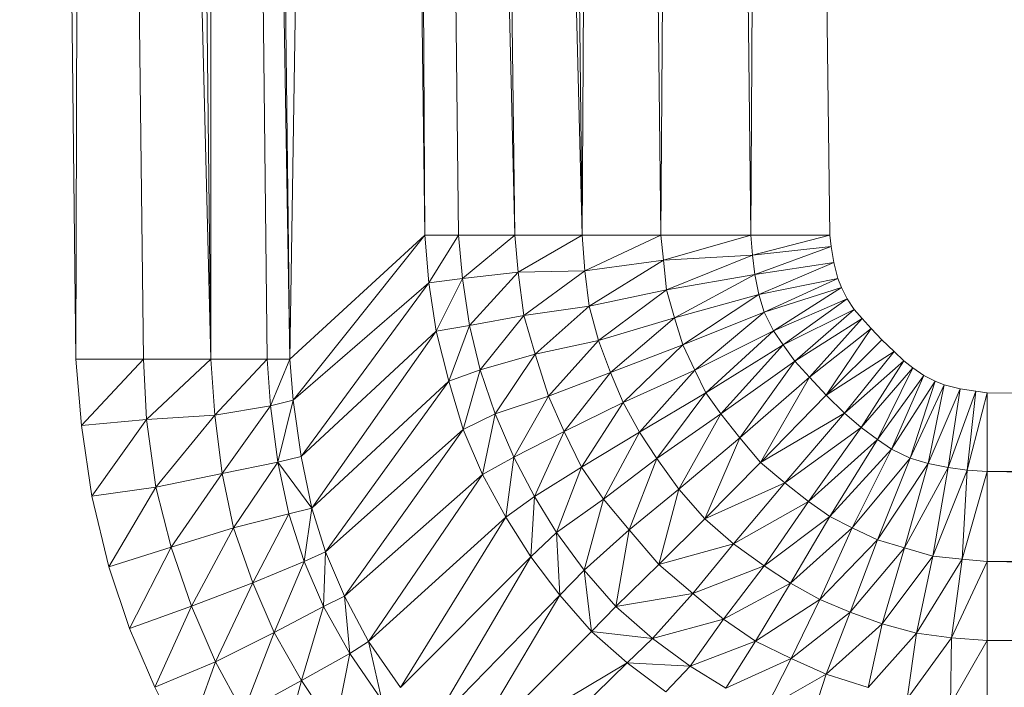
# Model space of a CAD drawing. Header units: metres. Extents: x 391.1 to 427.5, y 12.7 to 29.9.
# Tile 139 of 212: x 408.1967 to 408.2557, y 23.4366 to 23.4766. Entities that reach past the tile are written whole.
import ezdxf

# ---------------------------------------------------------------- set-up
doc = ezdxf.new("R2010")
doc.units = ezdxf.units.M
doc.layers.add('02_MOBILIARIO', color=7, linetype='Continuous', lineweight=18)

# ---------------------------------------------------------------- blocks, each defined once
blk = doc.blocks.new('Family - Plats de dutxa PS-1-153501-01_CLI_AIRE_PS1')
at = {"layer": '02_MOBILIARIO', "color": 253, "true_color": 0xaaaaaa}
for p, q in [((0.064997, 0.4), (0.068368, 0.105562)), ((0.068368, 0.105562), (0.064997, 0.4)), ((0.069042, 0.4), (0.068368, 0.105562)), ((0.068368, 0.105562), (0.069042, 0.4)), ((0.069042, 0.4), (0.072413, 0.105562)), ((0.076458, 0.105562), (0.069042, 0.4)), ((0.072413, 0.105562), (0.069042, 0.4)), ((0.069042, 0.4), (0.076458, 0.105562)), ((0.073087, 0.4), (0.076458, 0.105562)), ((0.076458, 0.105562), (0.073087, 0.4)), ((0.076458, 0.4), (0.079828, 0.105562)), ((0.076458, 0.4), (0.076458, 0.105562)), ((0.076458, 0.105562), (0.076458, 0.4)), ((0.081177, 0.105562), (0.076458, 0.4)), ((0.079828, 0.105562), (0.076458, 0.4)), ((0.076458, 0.4), (0.081177, 0.105562)), ((0.077806, 0.4), (0.081177, 0.105562)), ((0.081177, 0.105562), (0.077806, 0.4)), ((0.085896, 0.4), (0.081177, 0.105562)), ((0.081177, 0.105562), (0.085896, 0.4)), ((0.085896, 0.4), (0.089267, 0.112978)), ((0.089267, 0.112978), (0.085896, 0.4)), ((0.087918, 0.4), (0.091289, 0.112978)), ((0.087918, 0.4), (0.089267, 0.112978)), ((0.089267, 0.112978), (0.087918, 0.4)), ((0.09466, 0.112978), (0.087918, 0.4)), ((0.091289, 0.112978), (0.087918, 0.4)), ((0.087918, 0.4), (0.09466, 0.112978)), ((0.091289, 0.4), (0.09466, 0.112978)), ((0.098705, 0.112978), (0.091289, 0.4)), ((0.09466, 0.112978), (0.091289, 0.4)), ((0.091289, 0.4), (0.098705, 0.112978)), ((0.095334, 0.4), (0.098705, 0.112978)), ((0.098705, 0.112978), (0.095334, 0.4)), ((0.100053, 0.4), (0.098705, 0.112978)), ((0.098705, 0.112978), (0.100053, 0.4)), ((0.100053, 0.4), (0.103424, 0.112978)), ((0.103424, 0.112978), (0.100053, 0.4)), ((0.105446, 0.4), (0.103424, 0.112978)), ((0.103424, 0.112978), (0.105446, 0.4)), ((0.105446, 0.4), (0.108817, 0.112978)), ((0.108817, 0.112978), (0.105446, 0.4)), ((0.110165, 0.4), (0.108817, 0.112978)), ((0.108817, 0.112978), (0.110165, 0.4)), ((0.110165, 0.4), (0.113536, 0.112978)), ((0.110165, 0.4), (0.113536, 0.112978)), ((0.081177, 0.105562), (0.089267, 0.112978)), ((0.089267, 0.112978), (0.081177, 0.105562)), ((0.089267, 0.112978), (0.081379, 0.10309)), ((0.081379, 0.10309), (0.089267, 0.112978)), ((0.089267, 0.112978), (0.089504, 0.110131)), ((0.091289, 0.112978), (0.089267, 0.112978)), ((0.089504, 0.110131), (0.089267, 0.112978)), ((0.089267, 0.112978), (0.091289, 0.112978)), ((0.091289, 0.112978), (0.089504, 0.110131)), ((0.089504, 0.110131), (0.091289, 0.112978)), ((0.091289, 0.112978), (0.09466, 0.112978)), ((0.091289, 0.112978), (0.09153, 0.110394)), ((0.09153, 0.110394), (0.091289, 0.112978)), ((0.091289, 0.112978), (0.09466, 0.112978)), ((0.09466, 0.112978), (0.09153, 0.110394)), ((0.09153, 0.110394), (0.09466, 0.112978)), ((0.09466, 0.112978), (0.098705, 0.112978)), ((0.09466, 0.112978), (0.09487, 0.11077)), ((0.09487, 0.11077), (0.09466, 0.112978)), ((0.09466, 0.112978), (0.098705, 0.112978)), ((0.098705, 0.112978), (0.09487, 0.11077)), ((0.09487, 0.11077), (0.098705, 0.112978)), ((0.103424, 0.112978), (0.098705, 0.112978)), ((0.098863, 0.110841), (0.098705, 0.112978)), ((0.098705, 0.112978), (0.103424, 0.112978)), ((0.098705, 0.112978), (0.098863, 0.110841)), ((0.103424, 0.112978), (0.098863, 0.110841)), ((0.098863, 0.110841), (0.103424, 0.112978)), ((0.108817, 0.112978), (0.103424, 0.112978)), ((0.103424, 0.112978), (0.103566, 0.11148)), ((0.103566, 0.11148), (0.103424, 0.112978)), ((0.103424, 0.112978), (0.108817, 0.112978)), ((0.108817, 0.112978), (0.103566, 0.11148)), ((0.103566, 0.11148), (0.108817, 0.112978)), ((0.113536, 0.112978), (0.108817, 0.112978)), ((0.108817, 0.112978), (0.108901, 0.11178)), ((0.108901, 0.11178), (0.108817, 0.112978)), ((0.108817, 0.112978), (0.113536, 0.112978)), ((0.113536, 0.112978), (0.108901, 0.11178)), ((0.108901, 0.11178), (0.113536, 0.112978)), ((0.113536, 0.112978), (0.113627, 0.112301)), ((0.113536, 0.112978), (0.113627, 0.112301)), ((0.108901, 0.11178), (0.113627, 0.112301)), ((0.113627, 0.112301), (0.108901, 0.11178)), ((0.113627, 0.112301), (0.109053, 0.11063)), ((0.109053, 0.11063), (0.113627, 0.112301)), ((0.113627, 0.112301), (0.113779, 0.111346)), ((0.113627, 0.112301), (0.113779, 0.111346)), ((0.108901, 0.11178), (0.103566, 0.11148)), ((0.103566, 0.11148), (0.108901, 0.11178)), ((0.108901, 0.11178), (0.103753, 0.109714)), ((0.103753, 0.109714), (0.108901, 0.11178)), ((0.108901, 0.11178), (0.109053, 0.11063)), ((0.109053, 0.11063), (0.108901, 0.11178)), ((0.103566, 0.11148), (0.098863, 0.110841)), ((0.098863, 0.110841), (0.103566, 0.11148)), ((0.103566, 0.11148), (0.099126, 0.108737)), ((0.099126, 0.108737), (0.103566, 0.11148)), ((0.103566, 0.11148), (0.103753, 0.109714)), ((0.103753, 0.109714), (0.103566, 0.11148)), ((0.113779, 0.111346), (0.109053, 0.11063)), ((0.109053, 0.11063), (0.113779, 0.111346)), ((0.113779, 0.111346), (0.109291, 0.109436)), ((0.109291, 0.109436), (0.113779, 0.111346)), ((0.113779, 0.111346), (0.114017, 0.110391)), ((0.113779, 0.111346), (0.114017, 0.110391)), ((0.09153, 0.110394), (0.089504, 0.110131)), ((0.089504, 0.110131), (0.09153, 0.110394)), ((0.09153, 0.110394), (0.089954, 0.107239)), ((0.089954, 0.107239), (0.09153, 0.110394)), ((0.09487, 0.11077), (0.09153, 0.110394)), ((0.09153, 0.110394), (0.09487, 0.11077)), ((0.09153, 0.110394), (0.091943, 0.107577)), ((0.091943, 0.107577), (0.09153, 0.110394)), ((0.09487, 0.11077), (0.091943, 0.107577)), ((0.091943, 0.107577), (0.09487, 0.11077)), ((0.098863, 0.110841), (0.09487, 0.11077)), ((0.09487, 0.11077), (0.098863, 0.110841)), ((0.09487, 0.11077), (0.095208, 0.108178)), ((0.095208, 0.108178), (0.09487, 0.11077)), ((0.098863, 0.110841), (0.095208, 0.108178)), ((0.095208, 0.108178), (0.098863, 0.110841)), ((0.099126, 0.108737), (0.098863, 0.110841)), ((0.098863, 0.110841), (0.099126, 0.108737)), ((0.109053, 0.11063), (0.103753, 0.109714)), ((0.103753, 0.109714), (0.109053, 0.11063)), ((0.109053, 0.11063), (0.104241, 0.108024)), ((0.104241, 0.108024), (0.109053, 0.11063)), ((0.109053, 0.11063), (0.109291, 0.109436)), ((0.109291, 0.109436), (0.109053, 0.11063)), ((0.114017, 0.110391), (0.109291, 0.109436)), ((0.109291, 0.109436), (0.114017, 0.110391)), ((0.114017, 0.110391), (0.109611, 0.108362)), ((0.109611, 0.108362), (0.114017, 0.110391)), ((0.114017, 0.110391), (0.114234, 0.109849)), ((0.114017, 0.110391), (0.114234, 0.109849)), ((0.089504, 0.110131), (0.081379, 0.10309)), ((0.081379, 0.10309), (0.089504, 0.110131)), ((0.089504, 0.110131), (0.081865, 0.099724)), ((0.081865, 0.099724), (0.089504, 0.110131)), ((0.089504, 0.110131), (0.089954, 0.107239)), ((0.089954, 0.107239), (0.089504, 0.110131)), ((0.109611, 0.108362), (0.114234, 0.109849)), ((0.114234, 0.109849), (0.109611, 0.108362)), ((0.114234, 0.109849), (0.110159, 0.107245)), ((0.110159, 0.107245), (0.114234, 0.109849)), ((0.114234, 0.109849), (0.114581, 0.109176)), ((0.114234, 0.109849), (0.114581, 0.109176)), ((0.103753, 0.109714), (0.099126, 0.108737)), ((0.099126, 0.108737), (0.103753, 0.109714)), ((0.103753, 0.109714), (0.099689, 0.106671)), ((0.099689, 0.106671), (0.103753, 0.109714)), ((0.103753, 0.109714), (0.104241, 0.108024)), ((0.104241, 0.108024), (0.103753, 0.109714)), ((0.104241, 0.108024), (0.109291, 0.109436)), ((0.109291, 0.109436), (0.104241, 0.108024)), ((0.109291, 0.109436), (0.104729, 0.106408)), ((0.104729, 0.106408), (0.109291, 0.109436)), ((0.109291, 0.109436), (0.109611, 0.108362)), ((0.109611, 0.108362), (0.109291, 0.109436)), ((0.114581, 0.109176), (0.110159, 0.107245)), ((0.110159, 0.107245), (0.114581, 0.109176)), ((0.114581, 0.109176), (0.110737, 0.106408)), ((0.110737, 0.106408), (0.114581, 0.109176)), ((0.114581, 0.109176), (0.114998, 0.108539)), ((0.114581, 0.109176), (0.114998, 0.108539)), ((0.099126, 0.108737), (0.095208, 0.108178)), ((0.095208, 0.108178), (0.099126, 0.108737)), ((0.099126, 0.108737), (0.095887, 0.105845)), ((0.095887, 0.105845), (0.099126, 0.108737)), ((0.099689, 0.106671), (0.099126, 0.108737)), ((0.099126, 0.108737), (0.099689, 0.106671)), ((0.095208, 0.108178), (0.091943, 0.107577)), ((0.091943, 0.107577), (0.095208, 0.108178)), ((0.095208, 0.108178), (0.092581, 0.10491)), ((0.092581, 0.10491), (0.095208, 0.108178)), ((0.095208, 0.108178), (0.095887, 0.105845)), ((0.095887, 0.105845), (0.095208, 0.108178)), ((0.104241, 0.108024), (0.099689, 0.106671)), ((0.099689, 0.106671), (0.104241, 0.108024)), ((0.104241, 0.108024), (0.100402, 0.104756)), ((0.100402, 0.104756), (0.104241, 0.108024)), ((0.104241, 0.108024), (0.104729, 0.106408)), ((0.104729, 0.106408), (0.104241, 0.108024)), ((0.109611, 0.108362), (0.104729, 0.106408)), ((0.104729, 0.106408), (0.109611, 0.108362)), ((0.109611, 0.108362), (0.105446, 0.104888)), ((0.105446, 0.104888), (0.109611, 0.108362)), ((0.110159, 0.107245), (0.109611, 0.108362)), ((0.109611, 0.108362), (0.110159, 0.107245)), ((0.114998, 0.108539), (0.110737, 0.106408)), ((0.110737, 0.106408), (0.114998, 0.108539)), ((0.114998, 0.108539), (0.11145, 0.105432)), ((0.11145, 0.105432), (0.114998, 0.108539)), ((0.115478, 0.107983), (0.11145, 0.105432)), ((0.11145, 0.105432), (0.115478, 0.107983)), ((0.115478, 0.107983), (0.112328, 0.104477)), ((0.112328, 0.104477), (0.115478, 0.107983)), ((0.114998, 0.108539), (0.115478, 0.107983)), ((0.114998, 0.108539), (0.115478, 0.107983)), ((0.115478, 0.107983), (0.116017, 0.107383)), ((0.115478, 0.107983), (0.116017, 0.107383)), ((0.091943, 0.107577), (0.089954, 0.107239)), ((0.089954, 0.107239), (0.091943, 0.107577)), ((0.091943, 0.107577), (0.090705, 0.104233)), ((0.090705, 0.104233), (0.091943, 0.107577)), ((0.091943, 0.107577), (0.092581, 0.10491)), ((0.092581, 0.10491), (0.091943, 0.107577)), ((0.112328, 0.104477), (0.116017, 0.107383)), ((0.116017, 0.107383), (0.112328, 0.104477)), ((0.116017, 0.107383), (0.113322, 0.103393)), ((0.113322, 0.103393), (0.116017, 0.107383)), ((0.116017, 0.107383), (0.116662, 0.106722)), ((0.116017, 0.107383), (0.116662, 0.106722)), ((0.089954, 0.107239), (0.081865, 0.099724)), ((0.081865, 0.099724), (0.089954, 0.107239)), ((0.089954, 0.107239), (0.08251, 0.096631)), ((0.08251, 0.096631), (0.089954, 0.107239)), ((0.089954, 0.107239), (0.090705, 0.104233)), ((0.090705, 0.104233), (0.089954, 0.107239)), ((0.110159, 0.107245), (0.105446, 0.104888)), ((0.105446, 0.104888), (0.110159, 0.107245)), ((0.110159, 0.107245), (0.106121, 0.10354)), ((0.106121, 0.10354), (0.110159, 0.107245)), ((0.110737, 0.106408), (0.110159, 0.107245)), ((0.110159, 0.107245), (0.110737, 0.106408)), ((0.099689, 0.106671), (0.095887, 0.105845)), ((0.095887, 0.105845), (0.099689, 0.106671)), ((0.099689, 0.106671), (0.096675, 0.103328)), ((0.096675, 0.103328), (0.099689, 0.106671)), ((0.100402, 0.104756), (0.099689, 0.106671)), ((0.099689, 0.106671), (0.100402, 0.104756)), ((0.104729, 0.106408), (0.100402, 0.104756)), ((0.100402, 0.104756), (0.104729, 0.106408)), ((0.104729, 0.106408), (0.101152, 0.102952)), ((0.101152, 0.102952), (0.104729, 0.106408)), ((0.104729, 0.106408), (0.105446, 0.104888)), ((0.105446, 0.104888), (0.104729, 0.106408)), ((0.110737, 0.106408), (0.106121, 0.10354)), ((0.106121, 0.10354), (0.110737, 0.106408)), ((0.110737, 0.106408), (0.107018, 0.102276)), ((0.107018, 0.102276), (0.110737, 0.106408)), ((0.11145, 0.105432), (0.110737, 0.106408)), ((0.110737, 0.106408), (0.11145, 0.105432)), ((0.113322, 0.103393), (0.116662, 0.106722)), ((0.116662, 0.106722), (0.113322, 0.103393)), ((0.116662, 0.106722), (0.117397, 0.106017)), ((0.116662, 0.106722), (0.117397, 0.106017)), ((0.092581, 0.10491), (0.095887, 0.105845)), ((0.095887, 0.105845), (0.092581, 0.10491)), ((0.095887, 0.105845), (0.093482, 0.10228)), ((0.093482, 0.10228), (0.095887, 0.105845)), ((0.095887, 0.105845), (0.096675, 0.103328)), ((0.096675, 0.103328), (0.095887, 0.105845)), ((0.113322, 0.103393), (0.117397, 0.106017)), ((0.117397, 0.106017), (0.113322, 0.103393)), ((0.114422, 0.102327), (0.117397, 0.106017)), ((0.117397, 0.106017), (0.114422, 0.102327)), ((0.117397, 0.106017), (0.117982, 0.105462)), ((0.117397, 0.106017), (0.117982, 0.105462)), ((0.068368, 0.105562), (0.068703, 0.101589)), ((0.072413, 0.105562), (0.068368, 0.105562)), ((0.068703, 0.101589), (0.068368, 0.105562)), ((0.068368, 0.105562), (0.072413, 0.105562)), ((0.072413, 0.105562), (0.068703, 0.101589)), ((0.068703, 0.101589), (0.072413, 0.105562)), ((0.072413, 0.105562), (0.076458, 0.105562)), ((0.072413, 0.105562), (0.072599, 0.101931)), ((0.072599, 0.101931), (0.072413, 0.105562)), ((0.072413, 0.105562), (0.076458, 0.105562)), ((0.076458, 0.105562), (0.072599, 0.101931)), ((0.072599, 0.101931), (0.076458, 0.105562)), ((0.079828, 0.105562), (0.076458, 0.105562)), ((0.076699, 0.102205), (0.076458, 0.105562)), ((0.076458, 0.105562), (0.079828, 0.105562)), ((0.076458, 0.105562), (0.076699, 0.102205)), ((0.079828, 0.105562), (0.076699, 0.102205)), ((0.076699, 0.102205), (0.079828, 0.105562)), ((0.079828, 0.105562), (0.081177, 0.105562)), ((0.079828, 0.105562), (0.080021, 0.10275)), ((0.080021, 0.10275), (0.079828, 0.105562)), ((0.079828, 0.105562), (0.081177, 0.105562)), ((0.081177, 0.105562), (0.080021, 0.10275)), ((0.080021, 0.10275), (0.081177, 0.105562)), ((0.081177, 0.105562), (0.081379, 0.10309)), ((0.081379, 0.10309), (0.081177, 0.105562)), ((0.107018, 0.102276), (0.11145, 0.105432)), ((0.11145, 0.105432), (0.107018, 0.102276)), ((0.11145, 0.105432), (0.108143, 0.100843)), ((0.108143, 0.100843), (0.11145, 0.105432)), ((0.112328, 0.104477), (0.11145, 0.105432)), ((0.11145, 0.105432), (0.112328, 0.104477)), ((0.114422, 0.102327), (0.117982, 0.105462)), ((0.117982, 0.105462), (0.114422, 0.102327)), ((0.115428, 0.101453), (0.117982, 0.105462)), ((0.117982, 0.105462), (0.115428, 0.101453)), ((0.115428, 0.101453), (0.118521, 0.105041)), ((0.118521, 0.105041), (0.115428, 0.101453)), ((0.118521, 0.105041), (0.116405, 0.10074)), ((0.116405, 0.10074), (0.118521, 0.105041)), ((0.117982, 0.105462), (0.118521, 0.105041)), ((0.117982, 0.105462), (0.118521, 0.105041)), ((0.118521, 0.105041), (0.119173, 0.104584)), ((0.118521, 0.105041), (0.119173, 0.104584)), ((0.092581, 0.10491), (0.090705, 0.104233)), ((0.090705, 0.104233), (0.092581, 0.10491)), ((0.092581, 0.10491), (0.091568, 0.101341)), ((0.091568, 0.101341), (0.092581, 0.10491)), ((0.092581, 0.10491), (0.093482, 0.10228)), ((0.093482, 0.10228), (0.092581, 0.10491)), ((0.096675, 0.103328), (0.100402, 0.104756)), ((0.100402, 0.104756), (0.096675, 0.103328)), ((0.100402, 0.104756), (0.097614, 0.101224)), ((0.097614, 0.101224), (0.100402, 0.104756)), ((0.101152, 0.102952), (0.100402, 0.104756)), ((0.100402, 0.104756), (0.101152, 0.102952)), ((0.105446, 0.104888), (0.101152, 0.102952)), ((0.101152, 0.102952), (0.105446, 0.104888)), ((0.105446, 0.104888), (0.102128, 0.101187)), ((0.102128, 0.101187), (0.105446, 0.104888)), ((0.105446, 0.104888), (0.106121, 0.10354)), ((0.106121, 0.10354), (0.105446, 0.104888)), ((0.108143, 0.100843), (0.112328, 0.104477)), ((0.112328, 0.104477), (0.108143, 0.100843)), ((0.112328, 0.104477), (0.10939, 0.099357)), ((0.10939, 0.099357), (0.112328, 0.104477)), ((0.112328, 0.104477), (0.113322, 0.103393)), ((0.113322, 0.103393), (0.112328, 0.104477)), ((0.116405, 0.10074), (0.119173, 0.104584)), ((0.119173, 0.104584), (0.116405, 0.10074)), ((0.117241, 0.100162), (0.119173, 0.104584)), ((0.119173, 0.104584), (0.117241, 0.100162)), ((0.119173, 0.104584), (0.119845, 0.104237)), ((0.119173, 0.104584), (0.119845, 0.104237)), ((0.090705, 0.104233), (0.08251, 0.096631)), ((0.08251, 0.096631), (0.090705, 0.104233)), ((0.090705, 0.104233), (0.083325, 0.094013)), ((0.083325, 0.094013), (0.090705, 0.104233)), ((0.090705, 0.104233), (0.091568, 0.101341)), ((0.091568, 0.101341), (0.090705, 0.104233)), ((0.117241, 0.100162), (0.119845, 0.104237)), ((0.119845, 0.104237), (0.117241, 0.100162)), ((0.118359, 0.099615), (0.119845, 0.104237)), ((0.119845, 0.104237), (0.118359, 0.099615)), ((0.118359, 0.099615), (0.120388, 0.10402)), ((0.120388, 0.10402), (0.118359, 0.099615)), ((0.119433, 0.099295), (0.120388, 0.10402)), ((0.120388, 0.10402), (0.119433, 0.099295)), ((0.119845, 0.104237), (0.120388, 0.10402)), ((0.119845, 0.104237), (0.120388, 0.10402)), ((0.120388, 0.10402), (0.121343, 0.103782)), ((0.120388, 0.10402), (0.121343, 0.103782)), ((0.093482, 0.10228), (0.096675, 0.103328)), ((0.096675, 0.103328), (0.093482, 0.10228)), ((0.096675, 0.103328), (0.094608, 0.099688)), ((0.094608, 0.099688), (0.096675, 0.103328)), ((0.096675, 0.103328), (0.097614, 0.101224)), ((0.097614, 0.101224), (0.096675, 0.103328)), ((0.102128, 0.101187), (0.106121, 0.10354)), ((0.106121, 0.10354), (0.102128, 0.101187)), ((0.106121, 0.10354), (0.103179, 0.099609)), ((0.103179, 0.099609), (0.106121, 0.10354)), ((0.106121, 0.10354), (0.107018, 0.102276)), ((0.107018, 0.102276), (0.106121, 0.10354)), ((0.113322, 0.103393), (0.10939, 0.099357)), ((0.10939, 0.099357), (0.113322, 0.103393)), ((0.113322, 0.103393), (0.114422, 0.102327)), ((0.114422, 0.102327), (0.113322, 0.103393)), ((0.119433, 0.099295), (0.121343, 0.103782)), ((0.121343, 0.103782), (0.119433, 0.099295)), ((0.120627, 0.099056), (0.121343, 0.103782)), ((0.121343, 0.103782), (0.120627, 0.099056)), ((0.120627, 0.099056), (0.122297, 0.10363)), ((0.122297, 0.10363), (0.120627, 0.099056)), ((0.121343, 0.103782), (0.122297, 0.10363)), ((0.121343, 0.103782), (0.122297, 0.10363)), ((0.121777, 0.098904), (0.122297, 0.10363)), ((0.122297, 0.10363), (0.121777, 0.098904)), ((0.121777, 0.098904), (0.122975, 0.10354)), ((0.122975, 0.10354), (0.121777, 0.098904)), ((0.122297, 0.10363), (0.122975, 0.10354)), ((0.122297, 0.10363), (0.122975, 0.10354)), ((0.122975, 0.10354), (0.409997, 0.100169)), ((0.122975, 0.09882), (0.122975, 0.10354)), ((0.122975, 0.10354), (0.409997, 0.100169)), ((0.122975, 0.10354), (0.122975, 0.09882)), ((0.076699, 0.102205), (0.080021, 0.10275)), ((0.080021, 0.10275), (0.076699, 0.102205)), ((0.080021, 0.10275), (0.077134, 0.098704)), ((0.077134, 0.098704), (0.080021, 0.10275)), ((0.080021, 0.10275), (0.081379, 0.10309)), ((0.081379, 0.10309), (0.080021, 0.10275)), ((0.080472, 0.099384), (0.080021, 0.10275)), ((0.080021, 0.10275), (0.080472, 0.099384)), ((0.081379, 0.10309), (0.080472, 0.099384)), ((0.080472, 0.099384), (0.081379, 0.10309)), ((0.081379, 0.10309), (0.081865, 0.099724)), ((0.081865, 0.099724), (0.081379, 0.10309)), ((0.097614, 0.101224), (0.101152, 0.102952)), ((0.101152, 0.102952), (0.097614, 0.101224)), ((0.101152, 0.102952), (0.098664, 0.099083)), ((0.098664, 0.099083), (0.101152, 0.102952)), ((0.101152, 0.102952), (0.102128, 0.101187)), ((0.102128, 0.101187), (0.101152, 0.102952)), ((0.072599, 0.101931), (0.076699, 0.102205)), ((0.076699, 0.102205), (0.072599, 0.101931)), ((0.076699, 0.102205), (0.073146, 0.097895)), ((0.073146, 0.097895), (0.076699, 0.102205)), ((0.076699, 0.102205), (0.077134, 0.098704)), ((0.077134, 0.098704), (0.076699, 0.102205)), ((0.091568, 0.101341), (0.093482, 0.10228)), ((0.093482, 0.10228), (0.091568, 0.101341)), ((0.093482, 0.10228), (0.092731, 0.098636)), ((0.092731, 0.098636), (0.093482, 0.10228)), ((0.094608, 0.099688), (0.093482, 0.10228)), ((0.093482, 0.10228), (0.094608, 0.099688)), ((0.107018, 0.102276), (0.103179, 0.099609)), ((0.103179, 0.099609), (0.107018, 0.102276)), ((0.107018, 0.102276), (0.104493, 0.097768)), ((0.104493, 0.097768), (0.107018, 0.102276)), ((0.107018, 0.102276), (0.108143, 0.100843)), ((0.108143, 0.100843), (0.107018, 0.102276)), ((0.10939, 0.099357), (0.114422, 0.102327)), ((0.114422, 0.102327), (0.10939, 0.099357)), ((0.11084, 0.098146), (0.114422, 0.102327)), ((0.114422, 0.102327), (0.11084, 0.098146)), ((0.114422, 0.102327), (0.115428, 0.101453)), ((0.115428, 0.101453), (0.114422, 0.102327)), ((0.068703, 0.101589), (0.072599, 0.101931)), ((0.072599, 0.101931), (0.068703, 0.101589)), ((0.068703, 0.101589), (0.069318, 0.097347)), ((0.069318, 0.097347), (0.068703, 0.101589)), ((0.072599, 0.101931), (0.069318, 0.097347)), ((0.069318, 0.097347), (0.072599, 0.101931)), ((0.073146, 0.097895), (0.072599, 0.101931)), ((0.072599, 0.101931), (0.073146, 0.097895)), ((0.091568, 0.101341), (0.083325, 0.094013)), ((0.083325, 0.094013), (0.091568, 0.101341)), ((0.091568, 0.101341), (0.084454, 0.091347)), ((0.084454, 0.091347), (0.091568, 0.101341)), ((0.091568, 0.101341), (0.092731, 0.098636)), ((0.092731, 0.098636), (0.091568, 0.101341)), ((0.097614, 0.101224), (0.094608, 0.099688)), ((0.094608, 0.099688), (0.097614, 0.101224)), ((0.097614, 0.101224), (0.09585, 0.097318)), ((0.09585, 0.097318), (0.097614, 0.101224)), ((0.098664, 0.099083), (0.097614, 0.101224)), ((0.097614, 0.101224), (0.098664, 0.099083)), ((0.102128, 0.101187), (0.098664, 0.099083)), ((0.098664, 0.099083), (0.102128, 0.101187)), ((0.102128, 0.101187), (0.099978, 0.097167)), ((0.099978, 0.097167), (0.102128, 0.101187)), ((0.102128, 0.101187), (0.103179, 0.099609)), ((0.103179, 0.099609), (0.102128, 0.101187)), ((0.11084, 0.098146), (0.115428, 0.101453)), ((0.115428, 0.101453), (0.11084, 0.098146)), ((0.115428, 0.101453), (0.112273, 0.097021)), ((0.112273, 0.097021), (0.115428, 0.101453)), ((0.115428, 0.101453), (0.116405, 0.10074)), ((0.116405, 0.10074), (0.115428, 0.101453)), ((0.108143, 0.100843), (0.104493, 0.097768)), ((0.104493, 0.097768), (0.108143, 0.100843)), ((0.108143, 0.100843), (0.106053, 0.095986)), ((0.106053, 0.095986), (0.108143, 0.100843)), ((0.10939, 0.099357), (0.108143, 0.100843)), ((0.108143, 0.100843), (0.10939, 0.099357)), ((0.112273, 0.097021), (0.116405, 0.10074)), ((0.116405, 0.10074), (0.112273, 0.097021)), ((0.113536, 0.096124), (0.116405, 0.10074)), ((0.116405, 0.10074), (0.113536, 0.096124)), ((0.116405, 0.10074), (0.117241, 0.100162)), ((0.117241, 0.100162), (0.116405, 0.10074)), ((0.081865, 0.099724), (0.080472, 0.099384)), ((0.081865, 0.099724), (0.080472, 0.099384)), ((0.081865, 0.099724), (0.08251, 0.096631)), ((0.08251, 0.096631), (0.081865, 0.099724)), ((0.113536, 0.096124), (0.117241, 0.100162)), ((0.117241, 0.100162), (0.113536, 0.096124)), ((0.114885, 0.09545), (0.117241, 0.100162)), ((0.117241, 0.100162), (0.114885, 0.09545)), ((0.118359, 0.099615), (0.117241, 0.100162)), ((0.117241, 0.100162), (0.118359, 0.099615)), ((0.122975, 0.09882), (0.409997, 0.100169)), ((0.409997, 0.100169), (0.122975, 0.09882)), ((0.080472, 0.099384), (0.077134, 0.098704)), ((0.077134, 0.098704), (0.080472, 0.099384)), ((0.080472, 0.099384), (0.077806, 0.09545)), ((0.077806, 0.09545), (0.080472, 0.099384)), ((0.080472, 0.099384), (0.081118, 0.096291)), ((0.081118, 0.096291), (0.080472, 0.099384)), ((0.080472, 0.099384), (0.08251, 0.096631)), ((0.08251, 0.096631), (0.080472, 0.099384)), ((0.094608, 0.099688), (0.092731, 0.098636)), ((0.092731, 0.098636), (0.094608, 0.099688)), ((0.094608, 0.099688), (0.09412, 0.096082)), ((0.09412, 0.096082), (0.094608, 0.099688)), ((0.09585, 0.097318), (0.094608, 0.099688)), ((0.094608, 0.099688), (0.09585, 0.097318)), ((0.099978, 0.097167), (0.103179, 0.099609)), ((0.103179, 0.099609), (0.099978, 0.097167)), ((0.103179, 0.099609), (0.101517, 0.095327)), ((0.101517, 0.095327), (0.103179, 0.099609)), ((0.103179, 0.099609), (0.104493, 0.097768)), ((0.104493, 0.097768), (0.103179, 0.099609)), ((0.106053, 0.095986), (0.10939, 0.099357)), ((0.10939, 0.099357), (0.106053, 0.095986)), ((0.10939, 0.099357), (0.11084, 0.098146)), ((0.11084, 0.098146), (0.10939, 0.099357)), ((0.114885, 0.09545), (0.118359, 0.099615)), ((0.118359, 0.099615), (0.114885, 0.09545)), ((0.116405, 0.094732), (0.118359, 0.099615)), ((0.118359, 0.099615), (0.116405, 0.094732)), ((0.116405, 0.094732), (0.119433, 0.099295)), ((0.119433, 0.099295), (0.116405, 0.094732)), ((0.11802, 0.094244), (0.119433, 0.099295)), ((0.119433, 0.099295), (0.11802, 0.094244)), ((0.118359, 0.099615), (0.119433, 0.099295)), ((0.119433, 0.099295), (0.118359, 0.099615)), ((0.119433, 0.099295), (0.120627, 0.099056)), ((0.120627, 0.099056), (0.119433, 0.099295)), ((0.077134, 0.098704), (0.073146, 0.097895)), ((0.073146, 0.097895), (0.077134, 0.098704)), ((0.077134, 0.098704), (0.074078, 0.094285)), ((0.074078, 0.094285), (0.077134, 0.098704)), ((0.077806, 0.09545), (0.077134, 0.098704)), ((0.077134, 0.098704), (0.077806, 0.09545)), ((0.092731, 0.098636), (0.084454, 0.091347)), ((0.084454, 0.091347), (0.092731, 0.098636)), ((0.092731, 0.098636), (0.085903, 0.088638)), ((0.085903, 0.088638), (0.092731, 0.098636)), ((0.092731, 0.098636), (0.09412, 0.096082)), ((0.09412, 0.096082), (0.092731, 0.098636)), ((0.09585, 0.097318), (0.098664, 0.099083)), ((0.098664, 0.099083), (0.09585, 0.097318)), ((0.098664, 0.099083), (0.097163, 0.095176)), ((0.097163, 0.095176), (0.098664, 0.099083)), ((0.098664, 0.099083), (0.099978, 0.097167)), ((0.099978, 0.097167), (0.098664, 0.099083)), ((0.11802, 0.094244), (0.120627, 0.099056)), ((0.120627, 0.099056), (0.11802, 0.094244)), ((0.119711, 0.093756), (0.120627, 0.099056)), ((0.120627, 0.099056), (0.119711, 0.093756)), ((0.119711, 0.093756), (0.121777, 0.098904)), ((0.121777, 0.098904), (0.119711, 0.093756)), ((0.120627, 0.099056), (0.121777, 0.098904)), ((0.121777, 0.098904), (0.120627, 0.099056)), ((0.121477, 0.093569), (0.121777, 0.098904)), ((0.121777, 0.098904), (0.121477, 0.093569)), ((0.121477, 0.093569), (0.122975, 0.09882)), ((0.122975, 0.09882), (0.121477, 0.093569)), ((0.121777, 0.098904), (0.122975, 0.09882)), ((0.122975, 0.09882), (0.121777, 0.098904)), ((0.122975, 0.09882), (0.122975, 0.093427)), ((0.122975, 0.093427), (0.122975, 0.09882)), ((0.122975, 0.09882), (0.409997, 0.09545)), ((0.409997, 0.09545), (0.122975, 0.09882)), ((0.106053, 0.095986), (0.11084, 0.098146)), ((0.11084, 0.098146), (0.106053, 0.095986)), ((0.107765, 0.094496), (0.11084, 0.098146)), ((0.11084, 0.098146), (0.107765, 0.094496)), ((0.11084, 0.098146), (0.112273, 0.097021)), ((0.112273, 0.097021), (0.11084, 0.098146)), ((0.073146, 0.097895), (0.069318, 0.097347)), ((0.069318, 0.097347), (0.073146, 0.097895)), ((0.073146, 0.097895), (0.070343, 0.093106)), ((0.070343, 0.093106), (0.073146, 0.097895)), ((0.073146, 0.097895), (0.074078, 0.094285)), ((0.074078, 0.094285), (0.073146, 0.097895)), ((0.104493, 0.097768), (0.101517, 0.095327)), ((0.101517, 0.095327), (0.104493, 0.097768)), ((0.104493, 0.097768), (0.103297, 0.093258)), ((0.103297, 0.093258), (0.104493, 0.097768)), ((0.104493, 0.097768), (0.106053, 0.095986)), ((0.106053, 0.095986), (0.104493, 0.097768)), ((0.069318, 0.097347), (0.070343, 0.093106)), ((0.070343, 0.093106), (0.069318, 0.097347)), ((0.09585, 0.097318), (0.09412, 0.096082)), ((0.09412, 0.096082), (0.09585, 0.097318)), ((0.09585, 0.097318), (0.095621, 0.093715)), ((0.095621, 0.093715), (0.09585, 0.097318)), ((0.097163, 0.095176), (0.09585, 0.097318)), ((0.09585, 0.097318), (0.097163, 0.095176)), ((0.099978, 0.097167), (0.097163, 0.095176)), ((0.097163, 0.095176), (0.099978, 0.097167)), ((0.099978, 0.097167), (0.098815, 0.092922)), ((0.098815, 0.092922), (0.099978, 0.097167)), ((0.099978, 0.097167), (0.101517, 0.095327)), ((0.101517, 0.095327), (0.099978, 0.097167)), ((0.107765, 0.094496), (0.112273, 0.097021)), ((0.112273, 0.097021), (0.107765, 0.094496)), ((0.109606, 0.093182), (0.112273, 0.097021)), ((0.112273, 0.097021), (0.109606, 0.093182)), ((0.112273, 0.097021), (0.113536, 0.096124)), ((0.113536, 0.096124), (0.112273, 0.097021)), ((0.081118, 0.096291), (0.077806, 0.09545)), ((0.077806, 0.09545), (0.081118, 0.096291)), ((0.081118, 0.096291), (0.078968, 0.092144)), ((0.078968, 0.092144), (0.081118, 0.096291)), ((0.081118, 0.096291), (0.08251, 0.096631)), ((0.081118, 0.096291), (0.08251, 0.096631)), ((0.081118, 0.096291), (0.082035, 0.093435)), ((0.082035, 0.093435), (0.081118, 0.096291)), ((0.08251, 0.096631), (0.082035, 0.093435)), ((0.082035, 0.093435), (0.08251, 0.096631)), ((0.08251, 0.096631), (0.083325, 0.094013)), ((0.083325, 0.094013), (0.08251, 0.096631)), ((0.09412, 0.096082), (0.085903, 0.088638)), ((0.085903, 0.088638), (0.09412, 0.096082)), ((0.09412, 0.096082), (0.087807, 0.085885)), ((0.087807, 0.085885), (0.09412, 0.096082)), ((0.09412, 0.096082), (0.095621, 0.093715)), ((0.095621, 0.093715), (0.09412, 0.096082)), ((0.103297, 0.093258), (0.106053, 0.095986)), ((0.106053, 0.095986), (0.103297, 0.093258)), ((0.107765, 0.094496), (0.106053, 0.095986)), ((0.106053, 0.095986), (0.107765, 0.094496)), ((0.109606, 0.093182), (0.113536, 0.096124)), ((0.113536, 0.096124), (0.109606, 0.093182)), ((0.111184, 0.092131), (0.113536, 0.096124)), ((0.113536, 0.096124), (0.111184, 0.092131)), ((0.113536, 0.096124), (0.114885, 0.09545)), ((0.114885, 0.09545), (0.113536, 0.096124)), ((0.074078, 0.094285), (0.077806, 0.09545)), ((0.077806, 0.09545), (0.074078, 0.094285)), ((0.077806, 0.09545), (0.0753, 0.09075)), ((0.0753, 0.09075), (0.077806, 0.09545)), ((0.078968, 0.092144), (0.077806, 0.09545)), ((0.077806, 0.09545), (0.078968, 0.092144)), ((0.097163, 0.095176), (0.095621, 0.093715)), ((0.095621, 0.093715), (0.097163, 0.095176)), ((0.098815, 0.092922), (0.097163, 0.095176)), ((0.097163, 0.095176), (0.098815, 0.092922)), ((0.097163, 0.095176), (0.097357, 0.091405)), ((0.097357, 0.091405), (0.097163, 0.095176)), ((0.101517, 0.095327), (0.098815, 0.092922)), ((0.098815, 0.092922), (0.101517, 0.095327)), ((0.101517, 0.095327), (0.100727, 0.090731)), ((0.100727, 0.090731), (0.101517, 0.095327)), ((0.101517, 0.095327), (0.103297, 0.093258)), ((0.103297, 0.093258), (0.101517, 0.095327)), ((0.111184, 0.092131), (0.114885, 0.09545)), ((0.114885, 0.09545), (0.111184, 0.092131)), ((0.112949, 0.091156), (0.114885, 0.09545)), ((0.114885, 0.09545), (0.112949, 0.091156)), ((0.114885, 0.09545), (0.116405, 0.094732)), ((0.116405, 0.094732), (0.114885, 0.09545)), ((0.122975, 0.093427), (0.409997, 0.09545)), ((0.409997, 0.09545), (0.122975, 0.093427)), ((0.103297, 0.093258), (0.107765, 0.094496)), ((0.107765, 0.094496), (0.103297, 0.093258)), ((0.107765, 0.094496), (0.105323, 0.09152)), ((0.105323, 0.09152), (0.107765, 0.094496)), ((0.109606, 0.093182), (0.107765, 0.094496)), ((0.107765, 0.094496), (0.109606, 0.093182)), ((0.112949, 0.091156), (0.116405, 0.094732)), ((0.116405, 0.094732), (0.112949, 0.091156)), ((0.114752, 0.090405), (0.116405, 0.094732)), ((0.116405, 0.094732), (0.114752, 0.090405)), ((0.116405, 0.094732), (0.11802, 0.094244)), ((0.11802, 0.094244), (0.116405, 0.094732)), ((0.074078, 0.094285), (0.070343, 0.093106)), ((0.070343, 0.093106), (0.074078, 0.094285)), ((0.074078, 0.094285), (0.071574, 0.089412)), ((0.071574, 0.089412), (0.074078, 0.094285)), ((0.0753, 0.09075), (0.074078, 0.094285)), ((0.074078, 0.094285), (0.0753, 0.09075)), ((0.083325, 0.094013), (0.082035, 0.093435)), ((0.082035, 0.093435), (0.083325, 0.094013)), ((0.083325, 0.094013), (0.083199, 0.090731)), ((0.083199, 0.090731), (0.083325, 0.094013)), ((0.083325, 0.094013), (0.084454, 0.091347)), ((0.084454, 0.091347), (0.083325, 0.094013)), ((0.114752, 0.090405), (0.11802, 0.094244)), ((0.11802, 0.094244), (0.114752, 0.090405)), ((0.11802, 0.094244), (0.116668, 0.089692)), ((0.116668, 0.089692), (0.11802, 0.094244)), ((0.119711, 0.093756), (0.11802, 0.094244)), ((0.11802, 0.094244), (0.119711, 0.093756)), ((0.082035, 0.093435), (0.078968, 0.092144)), ((0.078968, 0.092144), (0.082035, 0.093435)), ((0.082035, 0.093435), (0.080239, 0.089187)), ((0.080239, 0.089187), (0.082035, 0.093435)), ((0.082035, 0.093435), (0.083199, 0.090731)), ((0.083199, 0.090731), (0.082035, 0.093435)), ((0.095621, 0.093715), (0.087807, 0.085885)), ((0.087807, 0.085885), (0.095621, 0.093715)), ((0.095621, 0.093715), (0.089624, 0.083486)), ((0.089624, 0.083486), (0.095621, 0.093715)), ((0.095621, 0.093715), (0.097357, 0.091405)), ((0.097357, 0.091405), (0.095621, 0.093715)), ((0.100727, 0.090731), (0.103297, 0.093258)), ((0.103297, 0.093258), (0.100727, 0.090731)), ((0.103297, 0.093258), (0.105323, 0.09152)), ((0.105323, 0.09152), (0.103297, 0.093258)), ((0.116668, 0.089692), (0.119711, 0.093756)), ((0.119711, 0.093756), (0.116668, 0.089692)), ((0.118734, 0.089129), (0.119711, 0.093756)), ((0.119711, 0.093756), (0.118734, 0.089129)), ((0.118734, 0.089129), (0.121477, 0.093569)), ((0.121477, 0.093569), (0.118734, 0.089129)), ((0.121477, 0.093569), (0.119711, 0.093756)), ((0.119711, 0.093756), (0.121477, 0.093569)), ((0.120838, 0.088867), (0.121477, 0.093569)), ((0.121477, 0.093569), (0.120838, 0.088867)), ((0.120838, 0.088867), (0.122975, 0.093427)), ((0.122975, 0.093427), (0.120838, 0.088867)), ((0.122975, 0.093427), (0.121477, 0.093569)), ((0.121477, 0.093569), (0.122975, 0.093427)), ((0.122975, 0.088708), (0.122975, 0.093427)), ((0.122975, 0.093427), (0.409997, 0.090056)), ((0.409997, 0.090056), (0.122975, 0.093427)), ((0.122975, 0.093427), (0.122975, 0.088708)), ((0.070343, 0.093106), (0.071574, 0.089412)), ((0.071574, 0.089412), (0.070343, 0.093106)), ((0.098815, 0.092922), (0.097357, 0.091405)), ((0.097357, 0.091405), (0.098815, 0.092922)), ((0.100727, 0.090731), (0.098815, 0.092922)), ((0.098815, 0.092922), (0.100727, 0.090731)), ((0.098815, 0.092922), (0.099255, 0.089243)), ((0.099255, 0.089243), (0.098815, 0.092922)), ((0.105323, 0.09152), (0.109606, 0.093182)), ((0.109606, 0.093182), (0.105323, 0.09152)), ((0.107164, 0.089981), (0.109606, 0.093182)), ((0.109606, 0.093182), (0.107164, 0.089981)), ((0.111184, 0.092131), (0.109606, 0.093182)), ((0.109606, 0.093182), (0.111184, 0.092131)), ((0.078968, 0.092144), (0.0753, 0.09075)), ((0.0753, 0.09075), (0.078968, 0.092144)), ((0.078968, 0.092144), (0.076727, 0.087419)), ((0.076727, 0.087419), (0.078968, 0.092144)), ((0.080239, 0.089187), (0.078968, 0.092144)), ((0.078968, 0.092144), (0.080239, 0.089187)), ((0.107164, 0.089981), (0.111184, 0.092131)), ((0.111184, 0.092131), (0.107164, 0.089981)), ((0.10908, 0.088668), (0.111184, 0.092131)), ((0.111184, 0.092131), (0.10908, 0.088668)), ((0.112949, 0.091156), (0.111184, 0.092131)), ((0.111184, 0.092131), (0.112949, 0.091156)), ((0.100727, 0.090731), (0.105323, 0.09152)), ((0.105323, 0.09152), (0.100727, 0.090731)), ((0.102919, 0.088818), (0.105323, 0.09152)), ((0.105323, 0.09152), (0.102919, 0.088818)), ((0.105323, 0.09152), (0.107164, 0.089981)), ((0.107164, 0.089981), (0.105323, 0.09152)), ((0.083199, 0.090731), (0.084454, 0.091347)), ((0.084454, 0.091347), (0.083199, 0.090731)), ((0.084454, 0.091347), (0.085903, 0.088638)), ((0.084454, 0.091347), (0.084782, 0.087922)), ((0.084782, 0.087922), (0.084454, 0.091347)), ((0.085903, 0.088638), (0.084454, 0.091347)), ((0.097357, 0.091405), (0.089624, 0.083486)), ((0.089624, 0.083486), (0.097357, 0.091405)), ((0.097357, 0.091405), (0.091424, 0.081427)), ((0.091424, 0.081427), (0.097357, 0.091405)), ((0.097357, 0.091405), (0.099255, 0.089243)), ((0.099255, 0.089243), (0.097357, 0.091405)), ((0.10908, 0.088668), (0.112949, 0.091156)), ((0.112949, 0.091156), (0.10908, 0.088668)), ((0.111221, 0.087617), (0.112949, 0.091156)), ((0.112949, 0.091156), (0.111221, 0.087617)), ((0.114752, 0.090405), (0.112949, 0.091156)), ((0.112949, 0.091156), (0.114752, 0.090405)), ((0.0753, 0.09075), (0.071574, 0.089412)), ((0.071574, 0.089412), (0.0753, 0.09075)), ((0.0753, 0.09075), (0.073086, 0.085899)), ((0.073086, 0.085899), (0.0753, 0.09075)), ((0.076727, 0.087419), (0.0753, 0.09075)), ((0.0753, 0.09075), (0.076727, 0.087419)), ((0.083199, 0.090731), (0.080239, 0.089187)), ((0.080239, 0.089187), (0.083199, 0.090731)), ((0.083199, 0.090731), (0.081883, 0.086297)), ((0.081883, 0.086297), (0.083199, 0.090731)), ((0.084782, 0.087922), (0.083199, 0.090731)), ((0.083199, 0.090731), (0.084782, 0.087922)), ((0.099255, 0.089243), (0.100727, 0.090731)), ((0.100727, 0.090731), (0.099255, 0.089243)), ((0.102919, 0.088818), (0.100727, 0.090731)), ((0.100727, 0.090731), (0.102919, 0.088818)), ((0.111221, 0.087617), (0.114752, 0.090405)), ((0.114752, 0.090405), (0.111221, 0.087617)), ((0.113325, 0.086679), (0.114752, 0.090405)), ((0.114752, 0.090405), (0.113325, 0.086679)), ((0.116668, 0.089692), (0.114752, 0.090405)), ((0.114752, 0.090405), (0.116668, 0.089692)), ((0.102919, 0.088818), (0.107164, 0.089981)), ((0.107164, 0.089981), (0.102919, 0.088818)), ((0.105173, 0.087167), (0.107164, 0.089981)), ((0.107164, 0.089981), (0.105173, 0.087167)), ((0.107164, 0.089981), (0.10908, 0.088668)), ((0.10908, 0.088668), (0.107164, 0.089981)), ((0.113325, 0.086679), (0.116668, 0.089692)), ((0.116668, 0.089692), (0.113325, 0.086679)), ((0.115842, 0.085891), (0.116668, 0.089692)), ((0.116668, 0.089692), (0.115842, 0.085891)), ((0.116668, 0.089692), (0.118734, 0.089129)), ((0.118734, 0.089129), (0.116668, 0.089692)), ((0.122975, 0.088708), (0.409997, 0.090056)), ((0.409997, 0.090056), (0.122975, 0.088708)), ((0.071574, 0.089412), (0.073086, 0.085899)), ((0.073086, 0.085899), (0.071574, 0.089412)), ((0.076727, 0.087419), (0.080239, 0.089187)), ((0.080239, 0.089187), (0.076727, 0.087419)), ((0.080239, 0.089187), (0.07838, 0.08439)), ((0.07838, 0.08439), (0.080239, 0.089187)), ((0.081883, 0.086297), (0.080239, 0.089187)), ((0.080239, 0.089187), (0.081883, 0.086297)), ((0.091424, 0.081427), (0.099255, 0.089243)), ((0.099255, 0.089243), (0.091424, 0.081427)), ((0.099255, 0.089243), (0.101401, 0.08736)), ((0.099255, 0.089243), (0.102919, 0.088818)), ((0.102919, 0.088818), (0.099255, 0.089243)), ((0.101401, 0.08736), (0.099255, 0.089243)), ((0.115842, 0.085891), (0.118734, 0.089129)), ((0.118734, 0.089129), (0.115842, 0.085891)), ((0.118734, 0.089129), (0.118175, 0.085211)), ((0.118175, 0.085211), (0.118734, 0.089129)), ((0.118734, 0.089129), (0.120838, 0.088867)), ((0.120838, 0.088867), (0.118734, 0.089129)), ((0.085903, 0.088638), (0.084782, 0.087922)), ((0.084782, 0.087922), (0.085903, 0.088638)), ((0.085903, 0.088638), (0.087807, 0.085885)), ((0.085903, 0.088638), (0.086705, 0.08513)), ((0.086705, 0.08513), (0.085903, 0.088638)), ((0.087807, 0.085885), (0.085903, 0.088638)), ((0.101401, 0.08736), (0.102919, 0.088818)), ((0.102919, 0.088818), (0.101401, 0.08736)), ((0.105173, 0.087167), (0.102919, 0.088818)), ((0.102919, 0.088818), (0.105173, 0.087167)), ((0.105173, 0.087167), (0.10908, 0.088668)), ((0.10908, 0.088668), (0.105173, 0.087167)), ((0.107314, 0.085853), (0.10908, 0.088668)), ((0.10908, 0.088668), (0.107314, 0.085853)), ((0.10908, 0.088668), (0.111221, 0.087617)), ((0.111221, 0.087617), (0.10908, 0.088668)), ((0.118175, 0.085211), (0.120838, 0.088867)), ((0.120838, 0.088867), (0.118175, 0.085211)), ((0.120767, 0.084874), (0.120838, 0.088867)), ((0.120838, 0.088867), (0.120767, 0.084874)), ((0.120767, 0.084874), (0.122975, 0.088708)), ((0.122975, 0.088708), (0.120767, 0.084874)), ((0.120838, 0.088867), (0.122975, 0.088708)), ((0.122975, 0.088708), (0.120838, 0.088867)), ((0.122975, 0.088708), (0.122975, 0.084663)), ((0.122975, 0.084663), (0.122975, 0.088708)), ((0.122975, 0.088708), (0.409997, 0.085817)), ((0.409997, 0.085817), (0.122975, 0.088708)), ((0.081883, 0.086297), (0.084782, 0.087922)), ((0.084782, 0.087922), (0.081883, 0.086297)), ((0.084782, 0.087922), (0.083873, 0.083315)), ((0.083873, 0.083315), (0.084782, 0.087922)), ((0.084782, 0.087922), (0.086705, 0.08513)), ((0.086705, 0.08513), (0.084782, 0.087922)), ((0.073086, 0.085899), (0.076727, 0.087419)), ((0.076727, 0.087419), (0.073086, 0.085899)), ((0.076727, 0.087419), (0.074923, 0.082365)), ((0.074923, 0.082365), (0.076727, 0.087419)), ((0.076727, 0.087419), (0.07838, 0.08439)), ((0.07838, 0.08439), (0.076727, 0.087419)), ((0.091424, 0.081427), (0.101401, 0.08736)), ((0.101401, 0.08736), (0.091424, 0.081427)), ((0.093482, 0.079627), (0.101401, 0.08736)), ((0.101401, 0.08736), (0.093482, 0.079627)), ((0.101401, 0.08736), (0.103712, 0.085624)), ((0.101401, 0.08736), (0.105173, 0.087167)), ((0.105173, 0.087167), (0.101401, 0.08736)), ((0.103712, 0.085624), (0.101401, 0.08736)), ((0.107314, 0.085853), (0.111221, 0.087617)), ((0.111221, 0.087617), (0.107314, 0.085853)), ((0.109685, 0.084611), (0.111221, 0.087617)), ((0.111221, 0.087617), (0.109685, 0.084611)), ((0.111221, 0.087617), (0.113325, 0.086679)), ((0.113325, 0.086679), (0.111221, 0.087617)), ((0.103712, 0.085624), (0.105173, 0.087167)), ((0.105173, 0.087167), (0.103712, 0.085624)), ((0.107314, 0.085853), (0.105173, 0.087167)), ((0.105173, 0.087167), (0.107314, 0.085853)), ((0.07838, 0.08439), (0.081883, 0.086297)), ((0.081883, 0.086297), (0.07838, 0.08439)), ((0.081883, 0.086297), (0.080487, 0.081123)), ((0.080487, 0.081123), (0.081883, 0.086297)), ((0.083873, 0.083315), (0.081883, 0.086297)), ((0.081883, 0.086297), (0.083873, 0.083315)), ((0.109685, 0.084611), (0.113325, 0.086679)), ((0.113325, 0.086679), (0.109685, 0.084611)), ((0.112277, 0.083485), (0.113325, 0.086679)), ((0.113325, 0.086679), (0.112277, 0.083485)), ((0.115842, 0.085891), (0.113325, 0.086679)), ((0.113325, 0.086679), (0.115842, 0.085891)), ((0.073086, 0.085899), (0.074923, 0.082365)), ((0.074923, 0.082365), (0.073086, 0.085899))]:
    blk.add_line(p, q, dxfattribs=at)
blk = doc.blocks.new('LONDR55-XX_ZZ-ARQ-CAA-M3D-Londres55_ifc-1-01_CLI_AIRE_PS1')
at = {"layer": '02_MOBILIARIO', "color": 253, "lineweight": 18, "true_color": 0xaaaaaa}
blk.add_blockref('Family - Plats de dutxa PS-1-153501-01_CLI_AIRE_PS1', (408.131716, 23.350737), dxfattribs=at)

msp = doc.modelspace()

# ---------------------------------------------------------------- block references
at = {"lineweight": 5}
msp.add_blockref('LONDR55-XX_ZZ-ARQ-CAA-M3D-Londres55_ifc-1-01_CLI_AIRE_PS1', (0, 0), dxfattribs=at)

doc.saveas('drawing.dxf')
